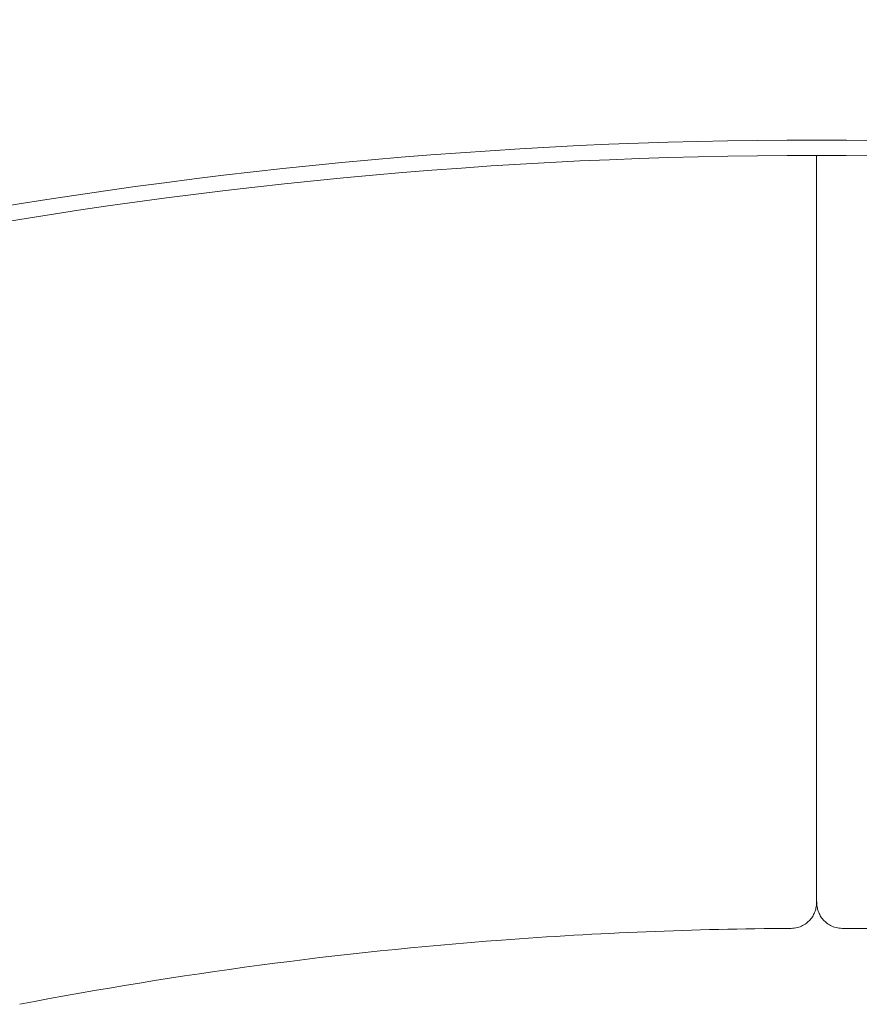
# Model space of a CAD drawing. Header units: millimetres. Extents: x 12 to 327, y -121 to -18.
# Tile 7 of 9: x 218 to 250, y -56 to -18. Entities that reach past the tile are written whole.
import ezdxf

# ---------------------------------------------------------------- set-up
doc = ezdxf.new("R2010")
doc.units = ezdxf.units.MM
doc.header["$MEASUREMENT"] = 0
doc.layers.add('Layer 1', color=7, linetype='Continuous', lineweight=0)

# ---------------------------------------------------------------- blocks, each defined once
blk = doc.blocks.new('Block_1')
at = {"layer": 'Layer 1', "color": 18, "lineweight": 18, "true_color": 0x000000}
for p, q in [((248.72, -22.884), (248.72, -34.586)), ((247.726, -53.108), (247.726, -53.108)), ((249.714, -53.108), (249.714, -53.108))]:
    blk.add_line(p, q, dxfattribs=at)
for points in [[(321.672, -36.402), (274.859, -17.577), (222.581, -17.577), (175.769, -36.402)], [(321.448, -36.959), (274.779, -18.192), (222.661, -18.192), (175.992, -36.959)], [(247.726, -53.117), (243.945, -53.14), (240.165, -53.293), (236.394, -53.576)], [(261.046, -53.576), (257.275, -53.293), (253.496, -53.14), (249.714, -53.117)], [(236.394, -53.576), (230.075, -54.05), (223.788, -54.889), (217.565, -56.087)]]:
    blk.add_open_spline(points, degree=3, dxfattribs=at)
for points, knots in [([(248.72, -34.586), (248.72, -35.059), (248.72, -35.531), (248.72, -36.002), (248.72, -36.474), (248.72, -36.944), (248.72, -37.413), (248.72, -37.882), (248.72, -38.349), (248.72, -38.812), (248.72, -39.276), (248.72, -39.736), (248.72, -40.191), (248.72, -40.647), (248.72, -41.097), (248.72, -41.539), (248.72, -41.982), (248.72, -42.418), (248.72, -42.844), (248.72, -43.245), (248.72, -43.638), (248.72, -44.02), (248.72, -44.403), (248.72, -44.775), (248.72, -45.134), (248.72, -45.493), (248.72, -45.84), (248.72, -46.172), (248.72, -46.504), (248.72, -46.822), (248.72, -47.124), (248.72, -47.426), (248.72, -47.712), (248.72, -47.983), (248.72, -48.269), (248.72, -48.538), (248.72, -48.789), (248.72, -49.041), (248.72, -49.275), (248.72, -49.493), (248.72, -49.711), (248.72, -49.914), (248.72, -50.102), (248.72, -50.29), (248.72, -50.464), (248.72, -50.624), (248.72, -50.784), (248.72, -50.931), (248.72, -51.066), (248.72, -51.2), (248.72, -51.323), (248.72, -51.434), (248.72, -51.521), (248.72, -51.601), (248.72, -51.673), (248.72, -51.745), (248.72, -51.809), (248.72, -51.867), (248.72, -51.924), (248.72, -51.976), (248.72, -52.011), (248.72, -52.026), (248.72, -52.038), (248.72, -52.05)], [0, 0, 0, 0, 1, 1, 1, 2, 2, 2, 3, 3, 3, 4, 4, 4, 5, 5, 5, 6, 6, 6, 7, 7, 7, 8, 8, 8, 9, 9, 9, 10, 10, 10, 11, 11, 11, 12, 12, 12, 13, 13, 13, 14, 14, 14, 15, 15, 15, 16, 16, 16, 17, 17, 17, 18, 18, 18, 19, 19, 19, 20, 20, 20, 21, 21, 21, 21]), ([(247.726, -53.117), (247.806, -53.11), (247.886, -53.104), (247.962, -53.086), (248.037, -53.069), (248.108, -53.04), (248.173, -53.007), (248.24, -52.972), (248.3, -52.932), (248.352, -52.889), (248.408, -52.843), (248.455, -52.794), (248.495, -52.743), (248.538, -52.689), (248.572, -52.634), (248.6, -52.58), (248.63, -52.521), (248.653, -52.463), (248.67, -52.407), (248.689, -52.345), (248.701, -52.286), (248.708, -52.23), (248.716, -52.169), (248.718, -52.112), (248.72, -52.054)], [0, 0, 0, 0, 1, 1, 1, 2, 2, 2, 3, 3, 3, 4, 4, 4, 5, 5, 5, 6, 6, 6, 7, 7, 7, 8, 8, 8, 8]), ([(248.72, -52.055), (248.722, -52.113), (248.724, -52.17), (248.732, -52.231), (248.74, -52.287), (248.752, -52.346), (248.771, -52.407), (248.788, -52.463), (248.811, -52.521), (248.841, -52.58), (248.869, -52.635), (248.903, -52.69), (248.946, -52.744), (248.986, -52.794), (249.033, -52.843), (249.088, -52.889), (249.141, -52.933), (249.201, -52.973), (249.267, -53.007), (249.332, -53.041), (249.403, -53.069), (249.478, -53.087), (249.554, -53.104), (249.634, -53.11), (249.714, -53.117)], [0, 0, 0, 0, 1, 1, 1, 2, 2, 2, 3, 3, 3, 4, 4, 4, 5, 5, 5, 6, 6, 6, 7, 7, 7, 8, 8, 8, 8])]:
    blk.add_open_spline(points, degree=3, knots=knots, dxfattribs=at)
blk = doc.blocks.new('Block_0')
at = {"layer": 'Layer 1'}
blk.add_blockref('Block_1', (0, 0), dxfattribs=at)

msp = doc.modelspace()

# ---------------------------------------------------------------- block references
at = {"layer": 'Layer 1'}
msp.add_blockref('Block_0', (0, 0), dxfattribs=at)

doc.saveas('drawing.dxf')
